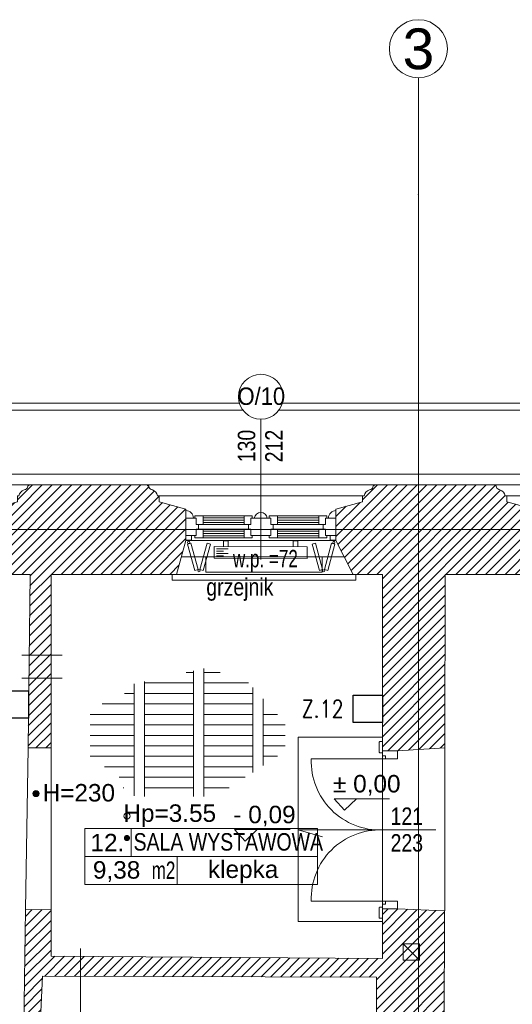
# Model space of a CAD drawing. Header units: millimetres. Extents: x -573548 to 674770, y -184010 to -47794.
# Tile 56 of 181: x 91867 to 96105, y -122498 to -114040. Entities that reach past the tile are written whole.
import ezdxf
from ezdxf.enums import TextEntityAlignment as Align

# ---------------------------------------------------------------- set-up
doc = ezdxf.new("R2010")
doc.units = ezdxf.units.MM
for name, color, linetype, lineweight in [('A.03 RZUT PARTERU_is$0$A-DRZWI_Nr_pióra__9', 8, 'Continuous', 9), ('A.03 RZUT PARTERU_is$0$A-OPISY-2_Nr_pióra__2', 8, 'Continuous', 9), ('A.03 RZUT PARTERU_is$0$A-OPISY-3_Nr_pióra__6', 8, 'Continuous', 9), ('A.03 RZUT PARTERU_is$0$A-WIDOK_Nr_pióra__1', 8, 'Continuous', 9), ('A.03 RZUT PARTERU_is$0$A-WYSOKOSCI_Nr_pióra__7', 8, 'Continuous', 9), ('A.03 RZUT PARTERU_is$0$COKÓŁ_Nr_pióra__1', 8, 'Continuous', 9), ('A.03 RZUT PARTERU_is$0$detalokna_Nr_pióra__1', 8, 'Continuous', 9), ('A.03 RZUT PARTERU_is$0$detalokna_Nr_pióra__2', 8, 'Continuous', 9), ('A.03 RZUT PARTERU_is$0$detalokna_Nr_pióra__8', 8, 'Continuous', 9), ('A.03 RZUT PARTERU_is$0$DIM MALY_Nr_pióra__8', 8, 'Continuous', 9), ('A.03 RZUT PARTERU_is$0$Drawing & Figure_Nr_pióra__18', 8, 'Continuous', 9), ('A.03 RZUT PARTERU_is$0$DRZWI_Nr_pióra__41', 8, 'Continuous', 9), ('A.03 RZUT PARTERU_is$0$Koty_Nr_pióra__1', 8, 'Continuous', 9), ('A.03 RZUT PARTERU_is$0$Koty_Nr_pióra__61', 8, 'Continuous', 9), ('A.03 RZUT PARTERU_is$0$linia nadproza_Nr_pióra__1', 8, 'Continuous', 9), ('A.03 RZUT PARTERU_is$0$Nowe_A-OKNA-OPIS_Nr_pióra__59', 8, 'Continuous', 9), ('A.03 RZUT PARTERU_is$0$Nowe_A_okno_Nr_pióra__59', 8, 'Continuous', 9), ('A.03 RZUT PARTERU_is$0$Nowe_Annotation - Text_Nr_pióra__59', 8, 'Continuous', 9), ('A.03 RZUT PARTERU_is$0$Nowe_GRZEJNIK_Nr_pióra__59', 8, 'Continuous', 9), ('A.03 RZUT PARTERU_is$0$Nowe_okiennice_Nr_pióra__59', 8, 'Continuous', 9), ('A.03 RZUT PARTERU_is$0$Nowe_WIDOK_Nr_pióra__59', 8, 'Continuous', 9), ('A.03 RZUT PARTERU_is$0$opaska_Nr_pióra__1', 8, 'Continuous', 9), ('A.03 RZUT PARTERU_is$0$opisy inne_Nr_pióra__1', 8, 'Continuous', 9), ('A.03 RZUT PARTERU_is$0$PARAPET_Nr_pióra__7', 8, 'Continuous', 9), ('A.03 RZUT PARTERU_is$0$POSADZKI_Nr_pióra__18', 8, 'Continuous', 9), ('A.03 RZUT PARTERU_is$0$SCIANY_KONSTR_Nr_pióra__21', 8, 'Continuous', 9), ('A.03 RZUT PARTERU_is$0$Structural - Bearing_Nr_pióra__21', 8, 'Continuous', 9), ('A.03 RZUT PARTERU_is$0$Structural - Grid', 8, 'Continuous', 9), ('A.03 RZUT PARTERU_is$0$Structural - Grid_Nr_pióra__17', 8, 'Continuous', 9), ('A.03 RZUT PARTERU_is$0$WIDOK_Nr_pióra__1', 8, 'Continuous', 9), ('BMS_URZĄDZENIA', 30, 'Continuous', 30), ('SAN_Grzejniki CO na rzucie', 7, 'Continuous', 13)]:
    doc.layers.add(name, color=color, linetype=linetype, lineweight=lineweight)
doc.styles.add('A.03 RZUT PARTERU_is$0$STYL_AUTOMATYCZNY_2', font='arial.ttf')
doc.styles.add('A.03 RZUT PARTERU_is$0$STYL_AUTOMATYCZNY_3', font='arial.ttf', dxfattribs={"width": 0.8})
doc.styles.add('A.03 RZUT PARTERU_is$0$STYL_AUTOMATYCZNY_4', font='arial.ttf', dxfattribs={"width": 0.7})
doc.styles.add('A.03 RZUT PARTERU_is$0$STYL_AUTOMATYCZNY_6', font='arial.ttf', dxfattribs={"width": 0.9})
doc.styles.add('A.03 RZUT PARTERU_is$0$STYL_AUTOMATYCZNY_8', font='arial.ttf', dxfattribs={"width": 0.8})
doc.styles.add('SIMPLEX-10', font='simplex.shx', dxfattribs={"width": 0.8, "height": 10})
pattern_1 = [(45, (655149.01, 0), (-42.426407, 42.426407), [])]

# ---------------------------------------------------------------- blocks, each defined once
blk = doc.blocks.new('A.03 RZUT PARTERU_is$0$Standardowy znacznik osi')
at = {"layer": 'A.03 RZUT PARTERU_is$0$Structural - Grid_Nr_pióra__17'}
for p, q in [((1000, 0), (17855.4, 0)), ((17855.4, 0), (18855.4, 0))]:
    blk.add_line(p, q, dxfattribs=at)
blk.add_circle((19105.4, 0), 250, dxfattribs=at)
blk.add_point((17855.4, 0), dxfattribs=at)
blk.add_point((17855.4, 0), dxfattribs=at)
at = {"layer": 'A.03 RZUT PARTERU_is$0$Structural - Grid_Nr_pióra__17', "style": 'A.03 RZUT PARTERU_is$0$STYL_AUTOMATYCZNY_2'}
for tag, p in [('AC_MarkerText_1_0', (5, -80)), ('AC_MarkerText_1_1', (19360.4, -80))]:
    blk.add_attdef(tag, text='', height=350, rotation=270, dxfattribs=at).set_placement(p, align=Align.TOP_CENTER)
blk = doc.blocks.new('A.03 RZUT PARTERU_is$0$Standardowy znacznik osi_3')
at = {"layer": 'A.03 RZUT PARTERU_is$0$Structural - Grid_Nr_pióra__17'}
blk.add_line((2962.2, 0), (40906.6, 0), dxfattribs=at)
at = {"layer": 'A.03 RZUT PARTERU_is$0$Structural - Grid_Nr_pióra__17', "style": 'A.03 RZUT PARTERU_is$0$STYL_AUTOMATYCZNY_2'}
for tag, p in [('AC_MarkerText_1_0', (-250, -335)), ('AC_MarkerText_1_1', (44118.7, -335))]:
    blk.add_attdef(tag, text='', height=350, rotation=180, dxfattribs=at).set_placement(p, align=Align.TOP_CENTER)
blk = doc.blocks.new('A.03 RZUT PARTERU_is')
at = {"layer": 'A.03 RZUT PARTERU_is$0$A-WYSOKOSCI_Nr_pióra__7'}
for points in [[(747253.3, -95687.7, 1), (747199.9, -95687.7, 1)], [(748035.6, -96069.9, 1), (747982.2, -96069.9, 1)]]:
    blk.add_hatch(color=256, dxfattribs=at).paths.add_polyline_path(points)
at = {"layer": 'A.03 RZUT PARTERU_is$0$Drawing & Figure_Nr_pióra__18'}
h = blk.add_hatch(dxfattribs=at)
h.set_pattern_fill('Common_Brick_0004', color=256, style=0, pattern_type=2)
h.set_pattern_definition(pattern_1)
h.paths.add_polyline_path([(746837.1, -93511), (746837.1, -93514.5), (746986.3, -93805.2), (747176.3, -93805.2), (747167.8, -94497.6), (747165.4, -94697.6), (747158.1, -95295.2), (747356.3, -95295.2), (747356.3, -94697.6), (747356.3, -94497.6), (747356.3, -93805.2), (748436.3, -93805.2), (748515.5, -93515.2), (748515.5, -93471.5), (748515.4, -93321.5), (748515.5, -93321.5), (748515.5, -93245.2), (748285.9, -93180.2), (748285.9, -93129.8), (748273.3, -93129.8, 0.270785), (748227.6, -93078.7), (748216.9, -93074.5, -0.334097), (748196.3, -93045.5), (748186.3, -93045.5), (748186.3, -93035.2), (748121.3, -93035.2), (747166.3, -93035.2), (747166.3, -93045.5), (747156.3, -93045.5, -0.334097), (747135.7, -93074.5), (747124.9, -93078.7, 0.270785), (747079.3, -93129.8), (747066.6, -93129.8), (747066.6, -93180.2), (746837.1, -93245.2), (746837.1, -93256.2), (746837.1, -93321), (746837.1, -93471)])
h = blk.add_hatch(dxfattribs=at)
h.set_pattern_fill('Common_Brick_0004', color=256, style=0, pattern_type=2)
h.set_pattern_definition(pattern_1)
h.paths.add_polyline_path([(749807.1, -93256.2), (749807.1, -93515.2), (749956.3, -93805.2), (750206.3, -93805.2), (750206.3, -95322.1), (750336.3, -95322.1), (750743.4, -95295.5), (750743.4, -95295.2), (750746.3, -93804.9), (751466.3, -93804.9), (751505.5, -93514.5), (751505.5, -93245.2), (751275.9, -93180.2), (751275.9, -93129.8), (751263.3, -93129.8, 0.270785), (751217.6, -93078.7), (751206.9, -93074.5, -0.334097), (751186.3, -93045.5), (751176.3, -93045.5), (751176.3, -93035.2), (751111.3, -93035.2), (750146.3, -93035.2), (750136.3, -93035.2), (750136.3, -93045.5), (750126.3, -93045.5, -0.334097), (750105.7, -93074.5), (750094.9, -93078.7, 0.270785), (750049.3, -93129.8), (750036.6, -93129.8), (750036.6, -93180.2), (749807.1, -93245.2)])
h = blk.add_hatch(dxfattribs=at)
h.set_pattern_fill('Common_Brick_0004', color=256, style=0, pattern_type=2)
h.set_pattern_definition(pattern_1)
h.paths.add_polyline_path([(735455.7, -98345.2), (735395.7, -98345.2), (735395.7, -98360.2), (735408.7, -98360.2), (735408.7, -98372.2, -0.371445), (735421.7, -98388.1), (735421.7, -98460.5, 0.436052), (735431.7, -98470.2), (735431.7, -98485.2), (735455.7, -98485.2), (735776.3, -98485.2), (736135, -98343.5), (736135, -98085.2), (737045, -98085.2), (737045, -97887.4), (737050.6, -97887.4), (738195, -97887.4), (738195, -98085.2), (742776.3, -98085.2), (742776.3, -98665.2), (743719.8, -98665.2), (743719.8, -98281.5), (744542.7, -98281.5), (744542.7, -98665.2), (746016.3, -98665.2), (746016.3, -98855.2), (746159.7, -98855.2), (746159.7, -98855), (746166.3, -98665.2), (747246.3, -98665.2), (747246.3, -98365.2), (747246.3, -98095.2), (747282, -97255.2), (747610.7, -97256.4), (750156.3, -97265.2), (750156.3, -98890.5), (750156.3, -99595.2), (750436.3, -99595.2), (750436.3, -99735.2), (750156.3, -99735.2), (750156.3, -100105.2), (749506.3, -100105.2), (748146.3, -100105.2), (748237.5, -100675.2), (747316.3, -100675.2), (747277.5, -100675.2), (747316.3, -100105.2), (746116.3, -100105.2), (746127, -99795.6), (745975, -99795.5), (745966.3, -100035.2), (745736.3, -100035.2), (745736.3, -100220.1), (745386.3, -100158.5), (745386.3, -100035.2), (744686.1, -100035.2), (744686.1, -100035.2), (744686.1, -100011, 0.414287), (744682.1, -100007), (744608, -100007), (744608, -100035.2), (744572.3, -100035.2), (744572.3, -100138.2), (744608, -100138.2), (744608, -100165.2), (744656.3, -100165.2), (744636.3, -100774.1), (744815.5, -100774.1), (744836.8, -100774), (744836.8, -101430.2), (744836.8, -101978.1), (744836.8, -102684), (744826.3, -102684), (744826.3, -102684.1), (743396.3, -102684.1), (743396.3, -102194.7), (743396.3, -102194.7), (743396.3, -102197.7), (743266.3, -102197.7), (743266.3, -102197.5), (742673.3, -102209.9), (742676.3, -102949.1), (743286.3, -102938.9), (743416.3, -102938.9), (743416.3, -102835.5), (744796.3, -102835.5), (744796.3, -103312.4), (744796.3, -104725.5), (744416.3, -104725.5), (744326.3, -105075.5), (744326.3, -105485.5), (744326.3, -105509.5), (744341.3, -105509.5, 0.436052), (744351, -105519.5), (744423.4, -105519.5, -0.371445), (744439.3, -105532.5), (744451.3, -105532.5), (744451.3, -105545.5), (744466.3, -105545.5), (744466.3, -105485.5), (745121.3, -105485.5), (745186.3, -105485.5), (745186.3, -105475.2), (745196.3, -105475.2, -0.334097), (745216.9, -105446.2), (745227.6, -105442, 0.270785), (745273.3, -105390.9), (745285.9, -105390.9), (745285.9, -105340.5), (745515.5, -105275.5), (745515.5, -105005.5), (745512, -104885.5), (745507.4, -104725.5), (745137.4, -104725.5), (745137.4, -103312.4), (745137.4, -101978.1), (745137.4, -101430.2), (745137.4, -100774.2), (749506.3, -100756.7), (750166.3, -100754.1), (750165.2, -101260.5), (750445.2, -101260.5), (750445.2, -101400.5), (750165.2, -101400.5), (750165.2, -101430.2), (750166.3, -103065.3), (750296.3, -103065.3), (750875.7, -103065.5), (750885.5, -101430.2), (750896.1, -99665.5), (751746.1, -99666.9), (751746.2, -98956.9), (750736.3, -98955.2), (750736.2, -98955.2), (750736.3, -98890.5), (750740.7, -96695.2), (750336.3, -96678.8), (750206.3, -96678.8), (750206.3, -97105.2), (747610.7, -97087), (747356.3, -97085.2), (747356.3, -96685.2), (747136, -96684.7), (747116.3, -98095.2), (746976.3, -98096.7), (746976.3, -98096.8), (746976.3, -98352.1), (746976.3, -98376.7), (746836.3, -98376.7), (746836.3, -98098.1), (743436.3, -98133.7), (743436.3, -96675.2), (742765, -96656.2), (742765, -97545.2), (736675, -97565.2), (736675, -96685.2), (736435, -96545.2), (736235, -96545.2), (736005, -96545.2), (735981, -96545.2), (735981, -96560.2, 0.436052), (735971, -96570), (735971, -96642.3, -0.371445), (735958, -96658.2), (735958, -96670.2), (735945, -96670.2), (735945, -96685.2), (736005, -96685.2), (736005, -96800.8), (736005, -97495.2), (735455.7, -97495.2)])
at = {"layer": 'A.03 RZUT PARTERU_is$0$A-DRZWI_Nr_pióra__9'}
blk.add_line((750665.5, -96000.2), (750174.6, -96000.2), dxfattribs=at)
for points in [[(750233.4, -95390), (749594.7, -95390, 0.434947), (750206.1, -96000.4)], [(750233.4, -96610.9), (749594.7, -96610.9, -0.434947), (750206.1, -96000.4)]]:
    blk.add_lwpolyline(points, format="xyb", dxfattribs=at)
at = {"layer": 'A.03 RZUT PARTERU_is$0$A-OPISY-3_Nr_pióra__6'}
for p, q in [((748045.4, -95988.8), (748045.4, -96228.9)), ((747647.6, -96228.8), (749647.5, -96228.8)), ((748440.5, -96228.9), (748440.5, -96468.8))]:
    blk.add_line(p, q, dxfattribs=at)
blk.add_lwpolyline([(747647.6, -96468.8), (747647.6, -95988.8), (749647.5, -95988.8), (749647.5, -96468.8)], close=True, dxfattribs=at)
at = {"layer": 'A.03 RZUT PARTERU_is$0$A-WIDOK_Nr_pióra__1'}
blk.add_line((750384.9, -96979.9), (750524.9, -97119.8), dxfattribs=at)
at = {"layer": 'A.03 RZUT PARTERU_is$0$A-WYSOKOSCI_Nr_pióra__7'}
for centre in [(747226.6, -95687.7), (747226.6, -95687.7), (748008.9, -95880.8)]:
    blk.add_circle(centre, 26.7, dxfattribs=at)
at = {"layer": 'A.03 RZUT PARTERU_is$0$COKÓŁ_Nr_pióra__1'}
blk.add_line((742606.3, -92945.2), (756215.3, -92945.2), dxfattribs=at)
at = {"layer": 'A.03 RZUT PARTERU_is$0$detalokna_Nr_pióra__1'}
for p, q in [((745216.3, -93035.2), (747166.3, -93035.2)), ((748186.3, -93035.2), (750136.3, -93035.2)), ((751176.3, -93035.2), (753156.3, -93035.2))]:
    blk.add_line(p, q, dxfattribs=at)
at = {"layer": 'A.03 RZUT PARTERU_is$0$detalokna_Nr_pióra__2'}
for p, q in [((748285.9, -93129.8), (750036.6, -93129.8)), ((751275.9, -93129.5), (753056.6, -93129.5))]:
    blk.add_line(p, q, dxfattribs=at)
blk.add_lwpolyline([(748399.1, -93805.2), (748399.1, -93855.2), (749978.4, -93855.2), (749978.4, -93805.2)], dxfattribs=at)
at = {"layer": 'A.03 RZUT PARTERU_is$0$detalokna_Nr_pióra__8'}
for p, q in [((748515.5, -93515.2), (749807.1, -93515.2)), ((748477.2, -93655.2), (749879.1, -93655.2)), ((748436.3, -93805.2), (749956.3, -93805.2))]:
    blk.add_line(p, q, dxfattribs=at)
at = {"layer": 'A.03 RZUT PARTERU_is$0$DIM MALY_Nr_pióra__8'}
for p, q in [((747105.8, -94497.6), (747452.2, -94497.6)), ((747105.8, -94697.6), (747452.2, -94697.6)), ((747610.7, -97018.8), (747610.7, -97583.4))]:
    blk.add_line(p, q, dxfattribs=at)
at = {"layer": 'A.03 RZUT PARTERU_is$0$DRZWI_Nr_pióra__41'}
for p, q in [((750206.3, -95336.9), (750206.3, -95241.3)), ((750206.3, -96663.9), (750206.3, -96759.5))]:
    blk.add_line(p, q, dxfattribs=at)
for points in [[(750180.1, -95273), (750180.1, -95245.3, -0.414334), (750184.1, -95241.3), (750206.3, -95241.3)], [(750180.1, -95273), (750180.1, -95332.9, 0.414334), (750184.1, -95336.9), (750206.3, -95336.9)], [(750180.1, -96727.9), (750180.1, -96667.9, -0.414334), (750184.1, -96663.9), (750206.3, -96663.9)], [(750180.1, -96727.9), (750180.1, -96755.5, 0.414334), (750184.1, -96759.5), (750206.3, -96759.5)]]:
    blk.add_lwpolyline(points, format="xyb", dxfattribs=at)
for points in [[(750206.3, -95336.9), (750206.3, -95363.5), (750233.3, -95363.5), (750233.3, -95389.3), (750336.3, -95389.3), (750336.3, -95322.1)], [(750206.3, -96663.9), (750206.3, -96637.3), (750233.3, -96637.3), (750233.3, -96611.6), (750336.3, -96611.6), (750336.3, -96678.8)]]:
    blk.add_lwpolyline(points, dxfattribs=at)
at = {"layer": 'A.03 RZUT PARTERU_is$0$Koty_Nr_pióra__1'}
for points in [[(750268, -95731.9), (749790.8, -95731.9), (749881.9, -95831.4), (749984.1, -95731.9)], [(749412.1, -95996.6), (748934.8, -95996.6), (749026, -96096.2), (749128.1, -95996.6)]]:
    blk.add_lwpolyline(points, dxfattribs=at)
at = {"layer": 'A.03 RZUT PARTERU_is$0$linia nadproza_Nr_pióra__1'}
for p, q in [((747158.1, -95295.2), (747136, -96684.7)), ((747356.3, -95295.2), (747356.3, -96685.2)), ((750206.3, -95280.2), (750206.3, -96720.2)), ((750743.4, -95295.2), (750743.4, -96695.2))]:
    blk.add_line(p, q, dxfattribs=at)
at = {"layer": 'A.03 RZUT PARTERU_is$0$Nowe_A-OKNA-OPIS_Nr_pióra__59'}
blk.add_line((749161.3, -93676.8), (749161.3, -92471.6), dxfattribs=at)
blk.add_circle((749161.3, -92278.6), 193, dxfattribs=at)
at = {"layer": 'A.03 RZUT PARTERU_is$0$Nowe_A_okno_Nr_pióra__59'}
blk.add_lwpolyline([(749104.3, -93321.3), (749216.7, -93321.2, 0.845314)], format="xyb", close=True, dxfattribs=at)
for points in [[(748515.5, -93471.5), (748515.4, -93321.5), (748605.4, -93321.4), (748605.4, -93376.4), (748625.4, -93376.4), (748625.4, -93416.4), (748605.4, -93416.4), (748605.5, -93471.4)], [(748663.6, -93301.4), (748663.6, -93376.4), (748605.4, -93376.4), (748605.4, -93321.4), (748593.6, -93321.4), (748593.6, -93301.4)], [(749017.3, -93301.2), (749017.3, -93376.2), (749075.5, -93376.2), (749075.5, -93321.2), (749087.3, -93321.2), (749087.3, -93301.2)], [(749303.7, -93301.1), (749303.7, -93376.1), (749245.5, -93376.2), (749245.5, -93321.2), (749233.7, -93321.2), (749233.7, -93301.2)], [(749658.9, -93301), (749658.9, -93376), (749717.1, -93376), (749717.1, -93321), (749728.9, -93321), (749728.9, -93301)], [(749807.1, -93471), (749807.1, -93321), (749717.1, -93321), (749717.1, -93376), (749697.1, -93376), (749697.1, -93416), (749717.1, -93416), (749717.1, -93471)], [(748663.7, -93491.4), (748663.6, -93416.4), (748605.4, -93416.4), (748605.5, -93471.4), (748593.7, -93471.4), (748593.7, -93491.4)], [(749017.3, -93491.2), (749017.3, -93416.2), (749075.5, -93416.2), (749075.5, -93471.2), (749087.3, -93471.2), (749087.3, -93491.2)], [(749303.8, -93491.1), (749303.7, -93416.1), (749245.5, -93416.2), (749245.6, -93471.2), (749233.8, -93471.2), (749233.8, -93491.2)], [(749658.9, -93491), (749658.9, -93416), (749717.1, -93416), (749717.1, -93471), (749728.9, -93471), (749728.9, -93491)], [(748565.5, -93471.5), (748565.5, -93511.5), (748515.5, -93511.5), (748515.5, -93471.5)], [(749807.1, -93471), (749807.1, -93511), (749757.1, -93511), (749757.1, -93471)]]:
    blk.add_lwpolyline(points, close=True, dxfattribs=at)
for points in [[(749017.3, -93301.2), (748663.6, -93301.4)], [(748663.6, -93318.8), (749017.3, -93318.6)], [(748663.6, -93338.8), (749017.3, -93338.6)], [(748663.6, -93358.8), (749017.3, -93358.6)], [(748663.6, -93376.4), (749017.3, -93376.2)], [(749165.5, -93321.2), (749075.5, -93321.2), (749075.5, -93376.2), (749055.5, -93376.2), (749055.5, -93416.2), (749075.5, -93416.2), (749075.5, -93471.2), (749165.5, -93471.2), (749165.5, -93471.2)], [(749155.5, -93321.2), (749245.5, -93321.2), (749245.5, -93376.2), (749265.5, -93376.2), (749265.5, -93416.2), (749245.5, -93416.2), (749245.6, -93471.2), (749155.6, -93471.2), (749155.6, -93471.2)], [(749303.7, -93301.2), (749658.9, -93301)], [(749658.9, -93318.5), (749303.7, -93318.5)], [(749658.9, -93338.5), (749303.7, -93338.5)], [(749658.9, -93358.5), (749303.7, -93358.5)], [(749658.9, -93376), (749303.7, -93376.1)], [(748663.6, -93416.4), (749017.3, -93416.2)], [(748663.6, -93433.8), (749017.3, -93433.6)], [(748663.7, -93453.8), (749017.3, -93453.6)], [(749658.9, -93416), (749303.7, -93416.1)], [(749658.9, -93433.5), (749303.7, -93433.5)], [(749658.9, -93453.5), (749303.8, -93453.5)], [(748663.7, -93473.8), (749017.3, -93473.6)], [(749017.3, -93491.2), (748663.7, -93491.4)], [(749658.9, -93473.5), (749303.8, -93473.5)], [(749303.8, -93491.1), (749658.9, -93491)]]:
    blk.add_lwpolyline(points, dxfattribs=at)
at = {"layer": 'A.03 RZUT PARTERU_is$0$Nowe_GRZEJNIK_Nr_pióra__59'}
blk.add_lwpolyline([(748688.8, -93785.2), (749688.8, -93785.2), (749688.8, -93655.2), (748688.8, -93655.2)], close=True, dxfattribs=at)
at = {"layer": 'A.03 RZUT PARTERU_is$0$Nowe_okiennice_Nr_pióra__59'}
for points in [[(748559.1, -93538.1), (748531.3, -93545.8), (748593.4, -93770.7), (748621.2, -93763.1)], [(748698.7, -93537.4), (748726.5, -93545.1), (748664.4, -93770.1), (748636.6, -93762.4)], [(749630.5, -93537.4), (749602.7, -93545.1), (749664.8, -93770.1), (749692.6, -93762.4)], [(749770.1, -93538.1), (749797.9, -93545.8), (749735.8, -93770.7), (749708, -93763.1)]]:
    blk.add_lwpolyline(points, close=True, dxfattribs=at)
for centre in [(748540.6, -93529.7), (749788.6, -93529.7), (748628.6, -93774.7), (749700.6, -93774.7)]:
    blk.add_circle(centre, 9.4, dxfattribs=at)
at = {"layer": 'A.03 RZUT PARTERU_is$0$Nowe_WIDOK_Nr_pióra__59'}
for centre, start, end in [((748515.4, -93321.5), 359.921, 89.53553), ((749808, -93321.5), 90.46447, 180.079)]:
    blk.add_arc(centre, 65.3, start, end, dxfattribs=at)
at = {"layer": 'A.03 RZUT PARTERU_is$0$opaska_Nr_pióra__1'}
for points in [[(748976.8, -92335.2), (746391.2, -92335.2)], [(752012.9, -92335.2), (749345.8, -92335.2)], [(749007.5, -92395.2), (746360.5, -92395.2)], [(752043.6, -92395.2), (749315.1, -92395.2)]]:
    blk.add_lwpolyline(points, dxfattribs=at)
at = {"layer": 'A.03 RZUT PARTERU_is$0$opisy inne_Nr_pióra__1'}
blk.add_lwpolyline([(750200.1, -96000.2), (749483.2, -96000.2), (749692.2, -96060.7)], dxfattribs=at)
at = {"layer": 'A.03 RZUT PARTERU_is$0$POSADZKI_Nr_pióra__18'}
for p, q in [((748517.8, -94647.8), (748581.2, -94647.8)), ((748581.2, -94634.1), (748581.2, -95713.6)), ((748671.2, -94614.6), (748671.2, -95713.6)), ((748671.2, -94647.8), (748812.4, -94647.8)), ((748161.2, -94724.7), (748161.2, -95713.6)), ((748071.2, -94746.5), (748071.2, -95706.8)), ((748161.2, -94737.8), (748581.2, -94737.8)), ((748671.2, -94737.8), (749055.2, -94737.8)), ((749091.2, -94776.7), (749091.2, -95505.9)), ((747988.5, -94827.8), (748071.2, -94827.8)), ((748161.2, -94827.8), (748581.2, -94827.8)), ((748671.2, -94827.8), (749091.2, -94827.8)), ((749181.2, -94874), (749181.2, -95447.6)), ((747797, -94917.8), (748071.2, -94917.8)), ((748161.2, -94917.8), (748581.2, -94917.8)), ((748671.2, -94917.8), (749091.2, -94917.8)), ((747693, -95007.8), (748071.2, -95007.8)), ((748161.2, -95007.8), (748581.2, -95007.8)), ((748671.2, -95007.8), (749091.2, -95007.8)), ((749304.8, -95007.8), (749181.2, -95007.8)), ((747693, -95097.8), (748071.2, -95097.8)), ((748161.2, -95097.8), (748581.2, -95097.8)), ((748671.2, -95097.8), (749091.2, -95097.8)), ((749370.6, -95097.8), (749181.2, -95097.8)), ((747693, -95187.8), (748071.2, -95187.8)), ((748161.2, -95187.8), (748581.2, -95187.8)), ((748671.2, -95187.8), (749091.2, -95187.8)), ((749370.6, -95187.8), (749181.2, -95187.8)), ((747693, -95277.8), (748071.2, -95277.8)), ((748161.2, -95277.8), (748581.2, -95277.8)), ((748671.2, -95277.8), (749091.2, -95277.8)), ((749370.6, -95277.8), (749181.2, -95277.8)), ((747693, -95367.8), (748071.2, -95367.8)), ((748161.2, -95367.8), (748581.2, -95367.8)), ((748671.2, -95367.8), (749091.2, -95367.8)), ((749304.6, -95367.8), (749181.2, -95367.8)), ((747817.3, -95457.8), (748071.2, -95457.8)), ((748161.2, -95457.8), (748581.2, -95457.8)), ((748671.2, -95457.8), (749091.2, -95457.8)), ((747941.6, -95547.8), (748071.2, -95547.8)), ((748161.2, -95547.8), (748581.2, -95547.8)), ((748671.2, -95547.8), (749026.6, -95547.8)), ((747975.9, -95637.8), (747981.2, -95637.8)), ((748161.2, -95637.8), (748581.2, -95637.8)), ((748671.2, -95637.8), (748887.6, -95637.8))]:
    blk.add_line(p, q, dxfattribs=at)
at = {"layer": 'A.03 RZUT PARTERU_is$0$SCIANY_KONSTR_Nr_pióra__21'}
for p, q in [((746986.3, -93805.2), (747176.3, -93805.2)), ((750336.3, -95322.1), (750206.3, -95322.1)), ((750206.3, -96678.8), (750336.3, -96678.8))]:
    blk.add_line(p, q, dxfattribs=at)
blk.add_lwpolyline([(750384.9, -97119.9), (750524.9, -97119.9), (750524.9, -96979.9), (750384.9, -96979.9)], close=True, dxfattribs=at)
at = {"layer": 'A.03 RZUT PARTERU_is$0$Structural - Bearing_Nr_pióra__21'}
for p, q in [((747166.3, -93035.2), (748186.3, -93035.2)), ((751166.3, -93035.2), (750146.3, -93035.2)), ((748515.5, -93515.2), (748436.3, -93805.2)), ((749807.1, -93515.2), (749956.3, -93805.2)), ((747176.3, -93805.2), (746986.3, -93805.2)), ((747176.3, -93805.2), (747158.1, -95295.2)), ((747356.3, -93805.2), (747356.3, -95295.2)), ((748436.3, -93805.2), (747356.3, -93805.2)), ((749956.3, -93805.2), (750206.3, -93805.2)), ((750206.3, -93805.2), (750206.3, -95322.1)), ((750746.3, -93804.9), (750743.4, -95295.2)), ((750746.3, -93804.9), (751466.3, -93804.9)), ((747356.3, -95295.2), (747158.1, -95295.2)), ((750743.4, -95295.5), (750336.3, -95322.1)), ((750206.3, -96678.8), (750206.3, -97105.2)), ((750740.7, -96695.2), (750336.3, -96678.8)), ((747136, -96684.7), (747116.3, -98095.2)), ((747356.3, -96685.2), (747136, -96684.7)), ((747356.3, -96685.2), (747356.3, -97085.2)), ((750740.7, -96695.2), (750736.2, -98955.2)), ((750206.3, -97105.2), (747356.3, -97085.2)), ((747282, -97255.2), (747246.3, -98095.2)), ((747282, -97255.2), (750156.3, -97265.2)), ((750156.3, -97265.2), (750156.3, -99595.2))]:
    blk.add_line(p, q, dxfattribs=at)
for points in [[(747231.3, -93035.2), (747166.3, -93035.2), (747166.3, -93045.5), (747156.3, -93045.5, -0.334097), (747135.7, -93074.5), (747124.9, -93078.7, 0.270785), (747079.3, -93129.8), (747066.6, -93129.8), (747066.6, -93180.2), (746837.1, -93245.2), (746837.1, -93515.2)], [(748121.3, -93035.2), (748186.3, -93035.2), (748186.3, -93045.5), (748196.3, -93045.5, 0.334097), (748216.9, -93074.5), (748227.6, -93078.7, -0.270785), (748273.3, -93129.8), (748285.9, -93129.8), (748285.9, -93180.2), (748515.5, -93245.2), (748515.5, -93515.2)], [(750201.3, -93035.2), (750136.3, -93035.2), (750136.3, -93045.5), (750126.3, -93045.5, -0.334097), (750105.7, -93074.5), (750094.9, -93078.7, 0.270785), (750049.3, -93129.8), (750036.6, -93129.8), (750036.6, -93180.2), (749807.1, -93245.2), (749807.1, -93515.2)], [(751111.3, -93035.2), (751176.3, -93035.2), (751176.3, -93045.5), (751186.3, -93045.5, 0.334097), (751206.9, -93074.5), (751217.6, -93078.7, -0.270785), (751263.3, -93129.8), (751275.9, -93129.8), (751275.9, -93180.2), (751505.5, -93245.2), (751505.5, -93515.2)]]:
    blk.add_lwpolyline(points, format="xyb", dxfattribs=at)
at = {"layer": 'A.03 RZUT PARTERU_is$0$WIDOK_Nr_pióra__1'}
for p, q in [((749483.2, -95203.7), (749483.2, -96785.5)), ((749483.2, -95203.7), (750206.3, -95203.7)), ((749483.2, -96785.5), (750206.3, -96785.6))]:
    blk.add_line(p, q, dxfattribs=at)
at = {"layer": 'A.03 RZUT PARTERU_is$0$Structural - Grid'}
ref = blk.add_blockref('A.03 RZUT PARTERU_is$0$Standardowy znacznik osi', (750516.3, -108395.1), dxfattribs=dict(at, zscale=1000, rotation=90))
ref.add_attrib('AC_MarkerText_1_1', '3', dxfattribs={"layer": 'A.03 RZUT PARTERU_is$0$Structural - Grid_Nr_pióra__17', "color": 20, "lineweight": 15, "true_color": 0xf73328, "height": 350, "style": 'A.03 RZUT PARTERU_is$0$STYL_AUTOMATYCZNY_2'}).set_placement((750516.3, -89114.7), align=Align.TOP_CENTER)
at = {"layer": 'A.03 RZUT PARTERU_is$0$Structural - Grid', "zscale": 1000, "rotation": 180}
blk.add_blockref('A.03 RZUT PARTERU_is$0$Standardowy znacznik osi_3', (776835.6, -93420.2), dxfattribs=at)
at = {"layer": 'A.03 RZUT PARTERU_is$0$A-OPISY-2_Nr_pióra__2', "char_height": 150}
for s, insert, attachment_point, style in [('\\A1;{\\pql;\\fArial|b0|i0|c238|p0;\\W1.000000;12.}', (747695.2, -96184.1), 7, 'A.03 RZUT PARTERU_is$0$STYL_AUTOMATYCZNY_2'), ('\\A1;{\\pql;\\fArial|b0|i0|c238|p0;\\W0.800000;SALA WYSTAWOWA}', (748065.9, -96179.9), 7, 'A.03 RZUT PARTERU_is$0$STYL_AUTOMATYCZNY_3'), ('\\A1;{\\pql;\\fArial|b0|i0|c238|p0;\\W1.000000;9,38}', (747716.1, -96446.5), 7, 'A.03 RZUT PARTERU_is$0$STYL_AUTOMATYCZNY_2'), ('\\A1;{\\pqr;\\fArial|b0|i0|c238|p0;\\W0.700000;m2}', (748425.5, -96271.6), 3, 'A.03 RZUT PARTERU_is$0$STYL_AUTOMATYCZNY_4'), ('\\A1;{\\pql;\\fArial|b0|i0|c238|p0;\\W1.000000;klepka}', (748705.7, -96458.3), 7, 'A.03 RZUT PARTERU_is$0$STYL_AUTOMATYCZNY_2')]:
    blk.add_mtext(s, dxfattribs=dict(at, insert=insert, attachment_point=attachment_point, style=style))
at = {"layer": 'A.03 RZUT PARTERU_is$0$A-WYSOKOSCI_Nr_pióra__7', "char_height": 150, "attachment_point": 5, "style": 'A.03 RZUT PARTERU_is$0$STYL_AUTOMATYCZNY_2'}
for s, insert in [('\\A1;{\\pqc;\\fArial|b0|i0|c238|p0;\\W1.000000;H=230}', (747594.9, -95681.8)), ('\\A1;{\\pqc;\\fArial|b0|i0|c238|p0;\\W1.000000;H\\fArial|b0|i0|c238|p0;\\W1.000000;p\\fArial|b0|i0|c238|p0;\\W1.000000;=3.55}', (748377.2, -95878.4))]:
    blk.add_mtext(s, dxfattribs=dict(at, insert=insert))
at = {"layer": 'A.03 RZUT PARTERU_is$0$Koty_Nr_pióra__61', "char_height": 150, "attachment_point": 7, "style": 'A.03 RZUT PARTERU_is$0$STYL_AUTOMATYCZNY_2'}
for s, insert in [('\\A1;{\\pql;\\fArial|b0|i0|c238|p0;\\W1.000000;± 0,00}', (749781.7, -95705.9)), ('\\A1;{\\pql;\\fArial|b0|i0|c238|p0;\\W1.000000;- 0,09}', (748924.6, -95970.6))]:
    blk.add_mtext(s, dxfattribs=dict(at, insert=insert))
at = {"layer": 'A.03 RZUT PARTERU_is$0$Nowe_A-OKNA-OPIS_Nr_pióra__59', "insert": (749165.2, -92275.1), "char_height": 150, "attachment_point": 5, "style": 'A.03 RZUT PARTERU_is$0$STYL_AUTOMATYCZNY_6'}
blk.add_mtext('\\A1;{\\pqc;\\fArial|b0|i0|c238|p0;\\W0.900000;O/10}', dxfattribs=at)
at = {"layer": 'A.03 RZUT PARTERU_is$0$Nowe_A-OKNA-OPIS_Nr_pióra__59', "char_height": 150, "attachment_point": 5, "rotation": 90, "style": 'A.03 RZUT PARTERU_is$0$STYL_AUTOMATYCZNY_3'}
for s, insert in [('\\A1;{\\pqc;\\fArial|b0|i0|c238|p0;\\W0.800000;130}', (749038.7, -92702.3)), ('\\A1;{\\pqc;\\fArial|b0|i0|c238|p0;\\W0.800000;212}', (749273.1, -92702.3))]:
    blk.add_mtext(s, dxfattribs=dict(at, insert=insert))
at = {"layer": 'A.03 RZUT PARTERU_is$0$Nowe_Annotation - Text_Nr_pióra__59', "insert": (748691.5, -94032.8), "char_height": 150, "attachment_point": 7, "style": 'A.03 RZUT PARTERU_is$0$STYL_AUTOMATYCZNY_8'}
blk.add_mtext('\\A1;{\\pql;\\fArial|b0|i0|c238|p0;\\W0.800000;grzejnik }', dxfattribs=at)
at = {"layer": 'A.03 RZUT PARTERU_is$0$opisy inne_Nr_pióra__1', "char_height": 150, "attachment_point": 5, "style": 'A.03 RZUT PARTERU_is$0$STYL_AUTOMATYCZNY_3'}
for s, insert in [('\\A1;{\\pqc;\\fArial|b0|i0|c238|p0;\\W0.800000;121}', (750416.7, -95882.3)), ('\\A1;{\\pqc;\\fArial|b0|i0|c238|p0;\\W0.800000;223}', (750416.7, -96112.3))]:
    blk.add_mtext(s, dxfattribs=dict(at, insert=insert))
at = {"layer": 'A.03 RZUT PARTERU_is$0$PARAPET_Nr_pióra__7', "insert": (748920.7, -93789.6), "char_height": 150, "attachment_point": 7, "style": 'A.03 RZUT PARTERU_is$0$STYL_AUTOMATYCZNY_4'}
blk.add_mtext('\\A1;{\\pql;\\fArial|b0|i0|c238|p0;\\W0.700000;w.p. =72}', dxfattribs=at)

msp = doc.modelspace()

# ---------------------------------------------------------------- linework, layer by layer
at = {"layer": 'BMS_URZĄDZENIA'}
for points in [[(91691.797, -119804.522), (91943.061, -119804.522), (91943.061, -120039.436), (91691.797, -120039.436)], [(94735.405, -119841.612), (94986.669, -119841.612), (94986.669, -120076.526), (94735.405, -120076.526)]]:
    msp.add_lwpolyline(points, close=True, dxfattribs=at)
at = {"layer": 'SAN_Grzejniki CO na rzucie', "color": 150}
for p, q in [((93559.618, -118586.433), (93659.618, -118586.594)), ((93559.521, -118646.433), (93619.521, -118646.53)), ((93559.553, -118626.433), (93659.553, -118626.594)), ((93559.586, -118606.433), (93619.585, -118606.53))]:
    msp.add_line(p, q, dxfattribs=at)
for points in [[(93539.489, -118666.401), (94339.488, -118667.689), (94339.649, -118567.689), (93539.65, -118566.401), (93539.489, -118666.401)], [(93619.65, -118566.53), (93619.73, -118516.53), (93659.73, -118516.594), (93659.65, -118566.594)], [(94219.649, -118567.496), (94219.73, -118517.496), (94259.73, -118517.56), (94259.649, -118567.56)]]:
    msp.add_lwpolyline(points, dxfattribs=at)

# ---------------------------------------------------------------- block references
at = {"color": 150}
msp.add_blockref('A.03 RZUT PARTERU_is', (-655219.604, -25000), dxfattribs=at)

# ---------------------------------------------------------------- texts
at = {"layer": 'BMS_URZĄDZENIA', "lineweight": 30, "insert": (94652.902, -119959.256), "char_height": 150, "width": 609.56559, "attachment_point": 6, "style": 'SIMPLEX-10'}
msp.add_mtext('Z.12', dxfattribs=at)

doc.saveas('drawing.dxf')
